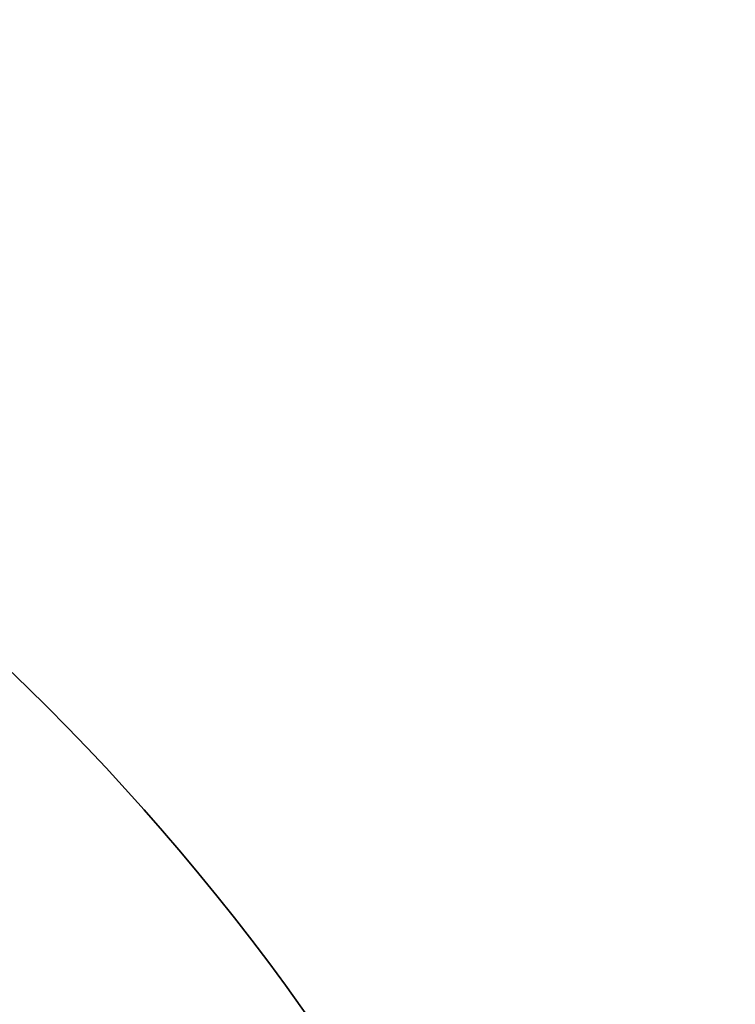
# Model space of a CAD drawing. Header units: centimetres. Extents: x -10.1 to 10.1, y -10.1 to 10.1.
# Tile 256 of 256: x 7 to 10.1, y 5.8 to 10.1. Entities that reach past the tile are written whole.
import ezdxf

# ---------------------------------------------------------------- set-up
doc = ezdxf.new("R2010")
doc.units = ezdxf.units.CM
doc.layers.add('Default', color=7, linetype='Continuous', true_color=0x000000)

msp = doc.modelspace()

# ---------------------------------------------------------------- linework, layer by layer
at = {"layer": 'Default', "extrusion": (0, 0, -1)}
for centre, radius, start, end in [((0, 0, -0.1), 10.05, 0, 180), ((0, 0, 0.3), 10.05, 0, 180), ((0, 0, 0.6), 8.5, 90, 270), ((0, 0, 0.15), 8.5, 90, 270), ((0, 0, 0.375), 8.5, 90, 270)]:
    msp.add_arc(centre, radius, start, end, dxfattribs=at)
at = {"layer": 'Default'}
msp.add_arc((0, 0, -0.7), 10.05, 0, 180, dxfattribs=at)

doc.saveas('drawing.dxf')
